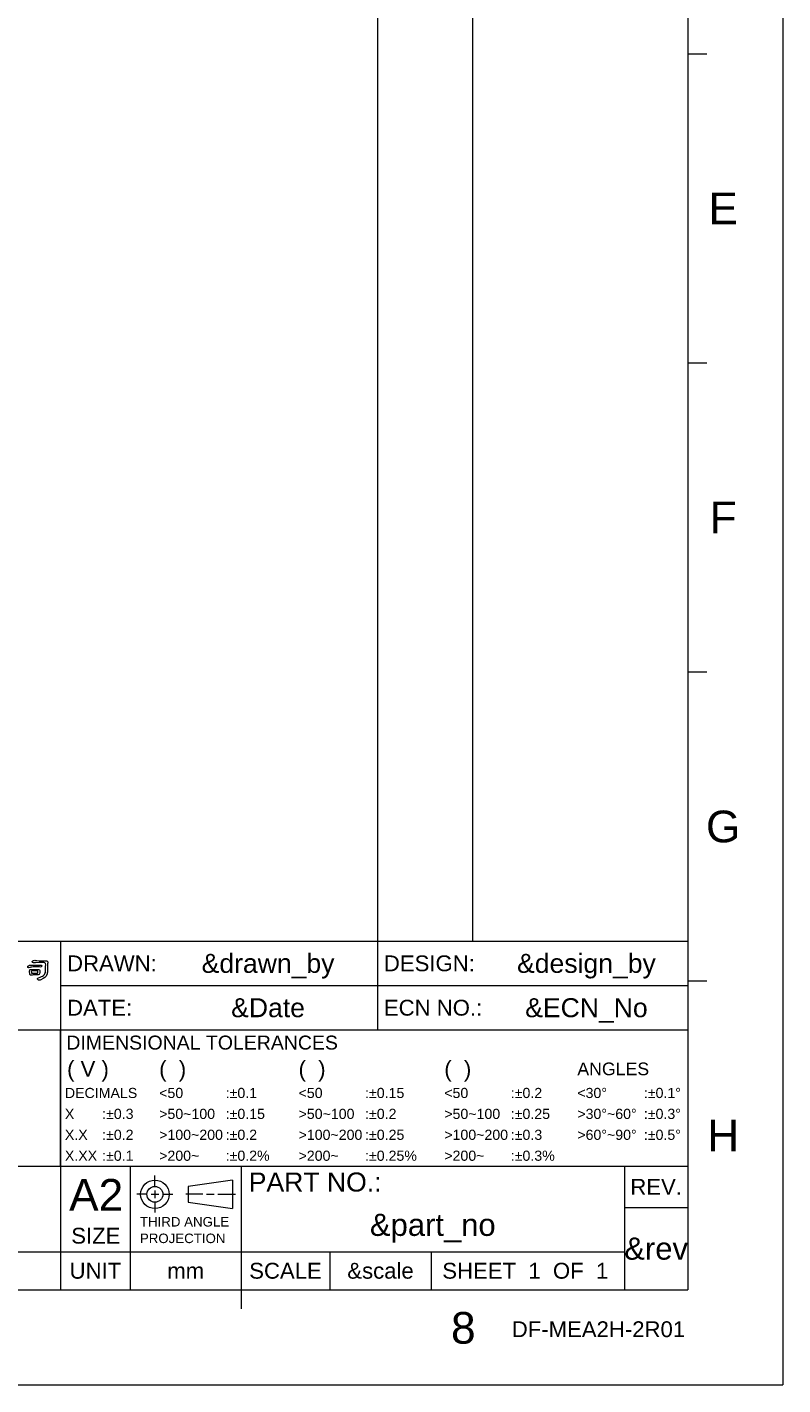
# Model space of a CAD drawing. Extents: x 889 to 1780, y -51 to 579.
# Tile 19 of 20: x 1601 to 1780, y -51 to 271. Entities that reach past the tile are written whole.
import ezdxf
from ezdxf.enums import TextEntityAlignment as Align

# ---------------------------------------------------------------- set-up
doc = ezdxf.new("R2010")
doc.units = 0
doc.header["$LTSCALE"] = 2
doc.header["$MEASUREMENT"] = 0
doc.layers.get('0').update_dxf_attribs({"linetype": 'CONTINUOUS'})
doc.styles.add('TEXTSTYLE_1', font='ARIAL.TTF')

msp = doc.modelspace()

# ---------------------------------------------------------------- linework, layer by layer
at = {"linetype": 'Continuous', "lineweight": 5}
for p, q in [((1779.791, 579.41), (1779.791, -50.59)), ((1683.791, 556.91), (1683.791, 54.41)), ((1706.291, 556.91), (1706.291, 54.41)), ((1757.291, 556.91), (1757.291, -28.09)), ((1757.291, 264.41), (1761.791, 264.41)), ((1757.291, 191.285), (1761.791, 191.285)), ((1757.291, 118.16), (1761.791, 118.16)), ((1472.291, 54.41), (1757.291, 54.41)), ((1608.791, 54.41), (1608.791, 33.41)), ((1683.791, 54.41), (1683.791, 33.41)), ((1757.291, 45.035), (1761.791, 45.035)), ((1608.791, 43.91), (1757.291, 43.91)), ((1472.291, 33.41), (1757.291, 33.41)), ((1608.791, 33.41), (1608.791, 1.16)), ((1608.791, 1.16), (1608.791, 33.41)), ((1472.291, 1.16), (1757.291, 1.16)), ((1608.791, 1.16), (1608.791, -19.09)), ((1625.291, 1.16), (1625.291, -28.09)), ((1651.541, 1.16), (1651.541, -28.09)), ((1742.291, 1.16), (1742.291, -28.09)), ((1631.121, -3.683), (1631.121, -1.044)), ((1649.502, -2.128), (1639.002, -3.628)), ((1649.502, -2.128), (1649.502, -8.878)), ((1629.327, -5.503), (1626.852, -5.503)), ((1630.227, -5.503), (1632.027, -5.503)), ((1631.127, -4.603), (1631.127, -6.403)), ((1632.927, -5.503), (1635.402, -5.503)), ((1642.44, -5.503), (1638.452, -5.503)), ((1639.002, -3.628), (1639.002, -7.378)), ((1643.34, -5.503), (1645.14, -5.503)), ((1646.04, -5.503), (1650.227, -5.503)), ((1631.127, -7.303), (1631.127, -9.778)), ((1639.002, -7.378), (1649.502, -8.878)), ((1742.291, -8.59), (1757.291, -8.59)), ((1472.291, -19.09), (1742.291, -19.09)), ((1608.791, -19.09), (1608.791, -28.09)), ((1672.541, -19.09), (1672.541, -28.09)), ((1696.541, -19.09), (1696.541, -28.09)), ((911.291, -28.09), (1757.291, -28.09)), ((1651.541, -28.09), (1651.541, -32.59)), ((888.791, -50.59), (1779.791, -50.59))]:
    msp.add_line(p, q, dxfattribs=at)
for radius in [3.375, 1.875]:
    msp.add_circle((1631.127, -5.503), radius, dxfattribs=at)
for points, knots in [([(1601.91, 48.712), (1601.752, 48.73), (1601.583, 48.723), (1601.404, 48.694), (1601.404, 48.694), (1601.249, 48.651), (1601.139, 48.576), (1601.07, 48.47), (1601.07, 48.47), (1601.014, 48.367), (1601.016, 48.273), (1601.077, 48.187), (1601.077, 48.187), (1601.141, 48.118), (1601.307, 48.118), (1601.577, 48.187), (1601.577, 48.187), (1601.799, 48.255), (1602.139, 48.3), (1602.596, 48.322), (1602.596, 48.322), (1603.096, 48.339), (1603.495, 48.331), (1603.794, 48.297), (1603.794, 48.297), (1603.966, 48.266), (1604.096, 48.279), (1604.185, 48.335), (1604.185, 48.335), (1604.331, 48.429), (1604.412, 48.517), (1604.428, 48.598), (1604.428, 48.598), (1604.446, 48.665), (1604.358, 48.703), (1604.166, 48.707), (1604.166, 48.707), (1602.704, 48.707), (1601.953, 48.708), (1601.91, 48.712)], [0, 0, 0, 0, 0.1, 0.1, 0.1, 0.1, 0.2, 0.2, 0.2, 0.2, 0.3, 0.3, 0.3, 0.3, 0.4, 0.4, 0.4, 0.4, 0.5, 0.5, 0.5, 0.5, 0.6, 0.6, 0.6, 0.6, 0.7, 0.7, 0.7, 0.7, 0.8, 0.8, 0.8, 0.8, 0.9, 0.9, 0.9, 0.9, 1, 1, 1, 1]), ([(1602.827, 49.283), (1604.202, 49.403), (1604.952, 49.409), (1605.076, 49.302), (1605.076, 49.302), (1605.208, 49.183), (1605.273, 49.014), (1605.268, 48.797), (1605.268, 48.797), (1605.255, 48.292), (1605.241, 47.807), (1605.224, 47.341), (1605.224, 47.341), (1605.21, 46.867), (1605.057, 46.515), (1604.762, 46.284), (1604.762, 46.284), (1604.493, 46.087), (1604.105, 45.914), (1603.596, 45.764), (1603.596, 45.764), (1603.429, 45.726), (1603.339, 45.652), (1603.327, 45.54), (1603.327, 45.54), (1603.314, 45.421), (1603.363, 45.322), (1603.473, 45.245), (1603.473, 45.245), (1603.632, 45.126), (1603.852, 45.141), (1604.134, 45.29), (1604.134, 45.29), (1604.894, 45.628), (1605.376, 46.025), (1605.576, 46.482), (1605.576, 46.482), (1605.645, 46.649), (1605.676, 46.959), (1605.672, 47.412), (1605.672, 47.412), (1605.668, 48.441), (1605.696, 49.059), (1605.755, 49.264), (1605.755, 49.264), (1605.781, 49.367), (1605.784, 49.452), (1605.762, 49.521), (1605.762, 49.521), (1605.737, 49.589), (1605.702, 49.642), (1605.659, 49.68), (1605.659, 49.68), (1605.569, 49.757), (1605.255, 49.785), (1604.717, 49.764), (1604.717, 49.764), (1603.867, 49.747), (1603.253, 49.777), (1602.877, 49.853), (1602.877, 49.853), (1602.63, 49.909), (1602.41, 49.871), (1602.218, 49.738), (1602.218, 49.738), (1602.076, 49.636), (1602.057, 49.521), (1602.16, 49.392), (1602.16, 49.392), (1602.241, 49.286), (1602.464, 49.249), (1602.827, 49.283)], [0, 0, 0, 0, 0.0555556, 0.0555556, 0.0555556, 0.0555556, 0.1111111, 0.1111111, 0.1111111, 0.1111111, 0.1666667, 0.1666667, 0.1666667, 0.1666667, 0.2222222, 0.2222222, 0.2222222, 0.2222222, 0.2777778, 0.2777778, 0.2777778, 0.2777778, 0.3333333, 0.3333333, 0.3333333, 0.3333333, 0.3888889, 0.3888889, 0.3888889, 0.3888889, 0.4444444, 0.4444444, 0.4444444, 0.4444444, 0.5, 0.5, 0.5, 0.5, 0.5555556, 0.5555556, 0.5555556, 0.5555556, 0.6111111, 0.6111111, 0.6111111, 0.6111111, 0.6666667, 0.6666667, 0.6666667, 0.6666667, 0.7222222, 0.7222222, 0.7222222, 0.7222222, 0.7777778, 0.7777778, 0.7777778, 0.7777778, 0.8333333, 0.8333333, 0.8333333, 0.8333333, 0.8888889, 0.8888889, 0.8888889, 0.8888889, 0.9444444, 0.9444444, 0.9444444, 0.9444444, 1, 1, 1, 1]), ([(1603.256, 46.431), (1603.453, 46.401), (1603.606, 46.431), (1603.717, 46.52), (1603.717, 46.52), (1603.811, 46.598), (1603.856, 46.751), (1603.852, 46.982), (1603.852, 46.982), (1603.865, 47.076), (1603.881, 47.161), (1603.903, 47.239), (1603.903, 47.239), (1603.921, 47.405), (1603.879, 47.529), (1603.782, 47.611), (1603.782, 47.611), (1603.653, 47.713), (1602.987, 47.739), (1601.781, 47.687), (1601.781, 47.687), (1601.666, 47.687), (1601.583, 47.663), (1601.532, 47.616), (1601.532, 47.616), (1601.442, 47.54), (1601.425, 47.262), (1601.48, 46.784), (1601.48, 46.784), (1601.476, 46.784), (1601.476, 46.78), (1601.48, 46.771), (1601.48, 46.771), (1601.48, 46.587), (1601.534, 46.459), (1601.641, 46.386), (1601.641, 46.386), (1601.709, 46.343), (1601.848, 46.343), (1602.057, 46.386), (1602.057, 46.386), (1602.202, 46.425), (1602.412, 46.444), (1602.686, 46.444), (1602.686, 46.444), (1602.998, 46.448), (1603.188, 46.444), (1603.256, 46.431)], [0, 0, 0, 0, 0.0833333, 0.0833333, 0.0833333, 0.0833333, 0.1666667, 0.1666667, 0.1666667, 0.1666667, 0.25, 0.25, 0.25, 0.25, 0.3333333, 0.3333333, 0.3333333, 0.3333333, 0.4166667, 0.4166667, 0.4166667, 0.4166667, 0.5, 0.5, 0.5, 0.5, 0.5833333, 0.5833333, 0.5833333, 0.5833333, 0.6666667, 0.6666667, 0.6666667, 0.6666667, 0.75, 0.75, 0.75, 0.75, 0.8333333, 0.8333333, 0.8333333, 0.8333333, 0.9166667, 0.9166667, 0.9166667, 0.9166667, 1, 1, 1, 1]), ([(1602.538, 47.373), (1603.042, 47.387), (1603.322, 47.373), (1603.377, 47.335), (1603.377, 47.335), (1603.395, 47.318), (1603.406, 47.253), (1603.41, 47.143), (1603.41, 47.143), (1603.414, 46.997), (1603.403, 46.91), (1603.377, 46.88), (1603.377, 46.88), (1603.348, 46.854), (1603.282, 46.841), (1603.179, 46.841), (1603.179, 46.841), (1603, 46.845), (1602.647, 46.835), (1602.121, 46.809), (1602.121, 46.809), (1602.027, 46.805), (1601.965, 46.813), (1601.935, 46.835), (1601.935, 46.835), (1601.918, 46.84), (1601.904, 46.897), (1601.89, 47.008), (1601.89, 47.008), (1601.865, 47.187), (1601.861, 47.286), (1601.877, 47.302), (1601.877, 47.302), (1601.92, 47.341), (1602.141, 47.365), (1602.538, 47.373)], [0, 0, 0, 0, 0.1111111, 0.1111111, 0.1111111, 0.1111111, 0.2222222, 0.2222222, 0.2222222, 0.2222222, 0.3333333, 0.3333333, 0.3333333, 0.3333333, 0.4444444, 0.4444444, 0.4444444, 0.4444444, 0.5555556, 0.5555556, 0.5555556, 0.5555556, 0.6666667, 0.6666667, 0.6666667, 0.6666667, 0.7777778, 0.7777778, 0.7777778, 0.7777778, 0.8888889, 0.8888889, 0.8888889, 0.8888889, 1, 1, 1, 1])]:
    msp.add_open_spline(points, degree=3, knots=knots, dxfattribs=at)

# ---------------------------------------------------------------- texts
at = {"linetype": 'Continuous', "lineweight": 5, "style": 'TEXTSTYLE_1'}
for s, height, p in [('E', 7.5, (1765.666, 224.051)), ('F', 7.5, (1765.666, 150.926)), ('G', 7.5, (1765.666, 77.801)), ('&drawn_by', 4.5, (1657.916, 46.91)), ('&design_by', 4.5, (1733.291, 46.91)), ('&Date', 4.5, (1657.916, 36.41)), ('&ECN_No', 4.5, (1733.291, 36.41)), ('H', 7.5, (1765.666, 4.676)), ('REV.', 3.75, (1749.791, -5.59)), ('&part_no', 5.25, (1696.916, -15.34)), ('&rev', 5.25, (1749.791, -20.965)), ('UNIT', 3.75, (1617.041, -25.465)), ('SCALE', 3.75, (1662.041, -25.465)), ('&scale', 3.75, (1684.541, -25.465)), ('SHEET  1  OF  1', 3.75, (1718.81, -25.465)), ('mm', 3.75, (1638.416, -25.465)), ('8', 7.5, (1704.135, -40.848))]:
    msp.add_text(s, height=height, dxfattribs=at).set_placement(p, align=Align.CENTER)
for s, height, p in [('DRAWN:', 3.75, (1610.335, 47.285)), ('DESIGN:', 3.75, (1685.335, 47.285)), ('DATE:', 3.75, (1610.335, 36.785)), ('ECN NO.:', 3.75, (1685.335, 36.785)), (' DIMENSIONAL TOLERANCES', 3.3, (1608.885, 28.76)), ('( V )', 3.75, (1610.335, 22.31)), ('(  )', 3.75, (1632.135, 22.31)), ('(  )', 3.75, (1665.135, 22.31)), ('(  )', 3.75, (1699.635, 22.31)), ('ANGLES', 3, (1731.135, 22.685)), ('DECIMALS', 2.4, (1609.813, 17.285)), ('<50', 2.4, (1632.135, 17.285)), (':%%p0.1', 2.4, (1647.885, 17.285)), ('<50', 2.4, (1665.135, 17.285)), (':%%p0.15', 2.4, (1680.885, 17.285)), ('<50', 2.4, (1699.635, 17.285)), (':%%p0.2', 2.4, (1715.385, 17.285)), ('<30%%d', 2.4, (1731.135, 17.285)), (':%%p0.1%%d', 2.4, (1746.885, 17.285)), ('X', 2.4, (1609.813, 12.335)), (':%%p0.3', 2.4, (1618.635, 12.335)), ('>50~100', 2.4, (1632.135, 12.335)), (':%%p0.15', 2.4, (1647.885, 12.335)), ('>50~100', 2.4, (1665.135, 12.335)), (':%%p0.2', 2.4, (1680.885, 12.335)), ('>50~100', 2.4, (1699.635, 12.335)), (':%%p0.25', 2.4, (1715.385, 12.335)), ('>30%%d~60%%d', 2.4, (1731.135, 12.335)), (':%%p0.3%%d', 2.4, (1746.885, 12.335)), ('X.X', 2.4, (1609.813, 7.385)), (':%%p0.2', 2.4, (1618.635, 7.385)), ('>100~200', 2.4, (1632.135, 7.385)), (':%%p0.2', 2.4, (1647.885, 7.385)), ('>100~200', 2.4, (1665.135, 7.385)), (':%%p0.25', 2.4, (1680.885, 7.385)), ('>100~200', 2.4, (1699.635, 7.385)), (':%%p0.3', 2.4, (1715.385, 7.385)), ('>60%%d~90%%d', 2.4, (1731.135, 7.385)), (':%%p0.5%%d', 2.4, (1746.885, 7.385)), ('X.XX', 2.4, (1609.813, 2.435)), (':%%p0.1', 2.4, (1618.635, 2.435)), ('>200~', 2.4, (1632.135, 2.435)), (':%%p0.2%', 2.4, (1647.885, 2.435)), ('>200~', 2.4, (1665.135, 2.435)), (':%%p0.25%', 2.4, (1680.885, 2.435)), ('>200~', 2.4, (1699.635, 2.435)), (':%%p0.3%', 2.4, (1715.385, 2.435)), ('A2', 7.5, (1610.815, -9.368)), ('PART NO.:', 4.5, (1653.341, -4.84)), ('THIRD ANGLE', 2.25, (1627.575, -13.124)), ('SIZE', 3.75, (1611.323, -17.171)), ('PROJECTION', 2.25, (1627.575, -17.046)), ('DF-MEA2H-2R01', 3.75, (1715.613, -39.304))]:
    msp.add_text(s, height=height, dxfattribs=at).set_placement(p)

doc.saveas('drawing.dxf')
